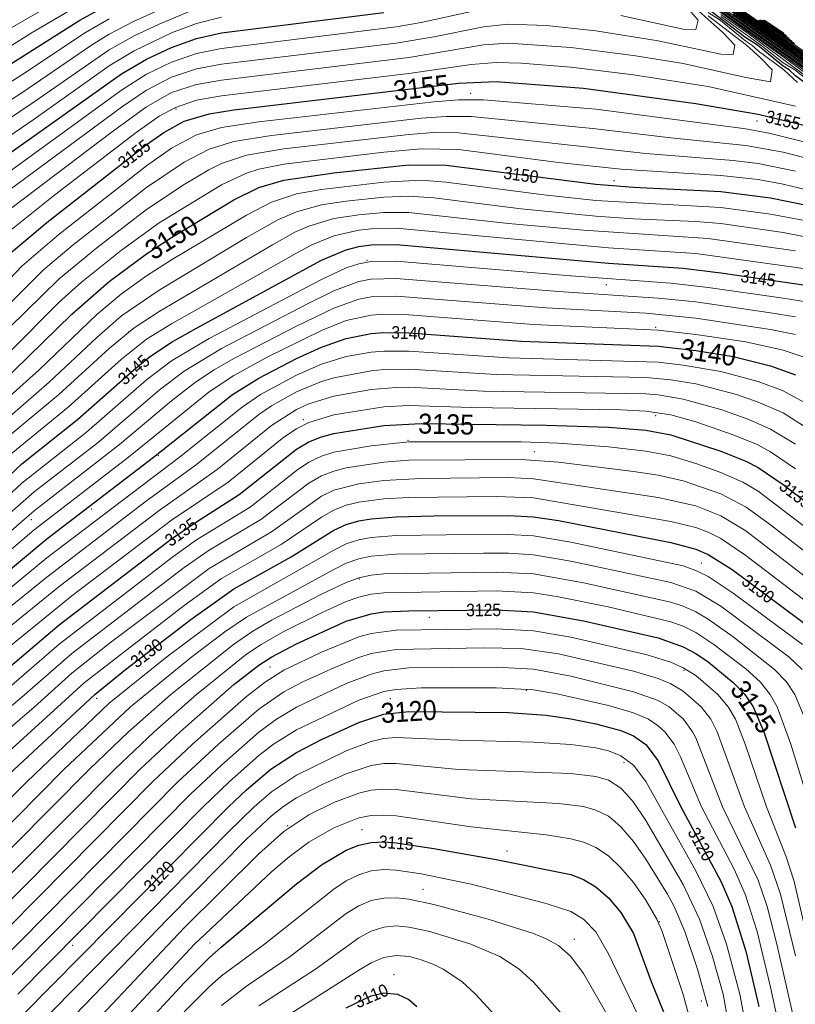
# Model space of a CAD drawing. Header units: metres. Extents: x 295850 to 310263, y 8095845 to 8104014.
# Tile 37 of 77: x 296437 to 296530, y 8096291 to 8096409. Entities that reach past the tile are written whole.
import ezdxf
from ezdxf.enums import TextEntityAlignment as Align

# ---------------------------------------------------------------- set-up
doc = ezdxf.new("R2010")
doc.units = ezdxf.units.M
for name, color, linetype, lineweight in [('C-TOPO-MAJR', 33, 'Continuous', 25), ('C-TOPO-MINR', 253, 'Continuous', 13), ('C-TOPO-PNTS', 8, 'Continuous', 9), ('C-TOPO-TEXT', 33, 'Continuous', 13), ('C-TOPO-TEXT-500', 33, 'Continuous', 13)]:
    doc.layers.add(name, color=color, linetype=linetype, lineweight=lineweight)
doc.styles.add('ARIAL', font='arial.ttf')

# ---------------------------------------------------------------- blocks, each defined once
blk = doc.blocks.new('PUNTOS_TOPOGRAFICOS')
at = {"layer": 'C-TOPO-PNTS'}
for p in [(296490.927, 8096400.628, 3154.304), (296455.538, 8096398.715, 3155.508), (296525.36, 8096397.281, 3154.53), (296508.144, 8096390.107, 3150.418), (296478.493, 8096380.543, 3143.822), (296507.223, 8096377.62, 3143.563), (296513.174, 8096372.519, 3141.108), (296449.799, 8096371.934, 3146.956), (296513.174, 8096361.891, 3135.578), (296470.841, 8096361.413, 3135.98), (296483.417, 8096358.916, 3134.002), (296453.387, 8096357.077, 3139.89), (296498.579, 8096357.587, 3133.352), (296445.371, 8096350.679, 3139.76), (296438.144, 8096349.404, 3141.606), (296518.665, 8096344.197, 3129.32), (296477.537, 8096342.284, 3126.705), (296485.968, 8096337.661, 3124.632), (296466.838, 8096331.71, 3124.33), (296516.575, 8096331.284, 3123.634), (296497.622, 8096328.893, 3120.72), (296445.973, 8096327.937, 3129.62), (296481.292, 8096327.884, 3120.348), (296523.376, 8096327.884, 3124.446), (296441.333, 8096321.507, 3128.924), (296509.348, 8096320.232, 3118.408), (296468.928, 8096312.633, 3116.875), (296477.891, 8096312.155, 3115.26), (296495.32, 8096309.605, 3115.318), (296485.188, 8096304.982, 3113.437), (296439.443, 8096304.503, 3123.99), (296513.599, 8096301.103, 3115.712), (296443.104, 8096298.286, 3120.744), (296459.612, 8096298.552, 3115.358), (296503.397, 8096298.977, 3113.152), (296481.717, 8096294.726, 3110.06), (296443.978, 8096293.734, 3118.966), (296518.665, 8096291.591, 3116.49)]:
    blk.add_point(p, dxfattribs=at)
blk = doc.blocks.new('CURVAS_NIVEL')
at = {"layer": 'C-TOPO-MAJR'}
for points, elevation in [([(296475.99, 8096290.77), (296478.99, 8096292.2), (296480.49, 8096292.57), (296482.16, 8096292.42), (296483.49, 8096291.75), (296484.48, 8096290.92)], 3110), ([(296445.54, 8096281.92), (296456.49, 8096293.78), (296459.49, 8096296.77), (296460.99, 8096298.09), (296469.99, 8096305.64), (296472.99, 8096307.92), (296475.99, 8096309.72), (296477.49, 8096310.32), (296478.99, 8096310.64), (296480.49, 8096310.7), (296481.99, 8096310.59), (296486.49, 8096309.91), (296493.99, 8096308.6), (296502.99, 8096306.76), (296504.49, 8096306.19), (296505.99, 8096305.3), (296507.49, 8096303.98), (296508.99, 8096302.22), (296510.49, 8096299.7), (296512.61, 8096293.92), (296514.49, 8096289.42)], 3115), ([(296436.99, 8096289.8), (296461.82, 8096314.92), (296463.99, 8096316.96), (296466.9, 8096319.42), (296469.99, 8096321.45), (296472.99, 8096322.98), (296477.49, 8096325.04), (296480.49, 8096326.03), (296483.49, 8096326.37), (296495.49, 8096326.22), (296499.99, 8096325.9), (296502.99, 8096325.46), (296505.99, 8096324.86), (296508.99, 8096324.06), (296510.49, 8096323.42), (296511.99, 8096322.4), (296513.49, 8096320.44), (296516.2, 8096314.92), (296520.99, 8096305.98), (296522.31, 8096302.92), (296523.99, 8096297.57), (296525.58, 8096290.92)], 3120), ([(296430.38, 8096298.42), (296451.2, 8096319.42), (296456.02, 8096323.92), (296462.49, 8096329.59), (296465.49, 8096331.92), (296467.05, 8096332.92), (296469.99, 8096334.49), (296475.99, 8096337.21), (296478.99, 8096338.11), (296480.49, 8096338.32), (296483.49, 8096338.46), (296493.99, 8096338.56), (296498.49, 8096338.35), (296504.49, 8096337.25), (296513.49, 8096335.19), (296516.49, 8096334.14), (296517.99, 8096333.33), (296519.49, 8096332.31), (296522.49, 8096329.86), (296523.87, 8096328.42), (296524.89, 8096326.92), (296526.17, 8096323.92), (296529.99, 8096312.39)], 3125), ([(296435.49, 8096318.84), (296445.75, 8096328.42), (296449.45, 8096331.42), (296457.3, 8096337.42), (296462.49, 8096341.11), (296469.35, 8096344.92), (296474.49, 8096348.14), (296475.99, 8096348.82), (296477.49, 8096349.26), (296478.99, 8096349.52), (296481.99, 8096349.76), (296486.49, 8096349.86), (296495.49, 8096349.92), (296498.49, 8096349.75), (296501.49, 8096349.3), (296514.99, 8096346.66), (296517.99, 8096345.86), (296519.49, 8096345.22), (296522.37, 8096343.42), (296532.42, 8096335.92)], 3130), ([(296433.99, 8096330.46), (296441.49, 8096336.78), (296454.99, 8096347.09), (296457.99, 8096349.16), (296463.12, 8096352.42), (296469.99, 8096357.86), (296471.49, 8096358.74), (296472.99, 8096359.35), (296474.49, 8096359.76), (296480.49, 8096360.7), (296484.99, 8096360.94), (296499.99, 8096360.76), (296507.49, 8096360.51), (296511.99, 8096360.17), (296514.99, 8096359.6), (296520.99, 8096357.62), (296523.99, 8096356.41), (296525.49, 8096355.65), (296528.49, 8096353.64), (296538.99, 8096345.61)], 3135), ([(296429.49, 8096338.37), (296439.99, 8096347.09), (296452.82, 8096356.92), (296462.3, 8096364.42), (296465.49, 8096366.4), (296469.99, 8096368.75), (296472.99, 8096370.12), (296475.99, 8096371.18), (296478.99, 8096371.77), (296480.49, 8096371.89), (296483.49, 8096371.84), (296496.99, 8096370.83), (296513.49, 8096370.25), (296517.99, 8096369.72), (296522.49, 8096369), (296526.99, 8096367.9), (296529.99, 8096366.8)], 3140), ([(296535.66, 8096401.92), (296520.99, 8096412.07)], 3140), ([(296429.89, 8096349.42), (296436.99, 8096356.11), (296443.67, 8096361.42), (296450.45, 8096367.42), (296452.31, 8096368.92), (296454.99, 8096370.73), (296457.99, 8096372.42), (296472.99, 8096380.56), (296475.99, 8096381.83), (296477.49, 8096382.2), (296478.99, 8096382.42), (296481.99, 8096382.46), (296507.49, 8096380.21), (296516.49, 8096379.6), (296520.99, 8096379.07), (296531.49, 8096377.53)], 3145), ([(296534.71, 8096401.92), (296520.99, 8096411.45)], 3145), ([(296432.49, 8096363.88), (296442.99, 8096374.07), (296447.49, 8096378), (296451.99, 8096381.35), (296454.99, 8096383.31), (296462.49, 8096387.81), (296465.49, 8096389.29), (296468.49, 8096390.2), (296474.49, 8096391.08), (296483.49, 8096392.02), (296487.99, 8096391.99), (296505.99, 8096389.71), (296510.49, 8096389.35), (296520.99, 8096388.83), (296526.99, 8096388.06), (296531.49, 8096387.14)], 3150), ([(296533.4, 8096401.92), (296519.49, 8096411.76)], 3150), ([(296435.49, 8096381.28), (296439.99, 8096385.1), (296451.92, 8096394.42), (296454.05, 8096395.92), (296456.49, 8096397.27), (296459.49, 8096398.16), (296462.49, 8096398.64), (296489.49, 8096401.82), (296493.99, 8096402.02), (296504.49, 8096401.25), (296517.99, 8096399.41), (296525.49, 8096398.12), (296532.99, 8096396.3), (296534.49, 8096396.04), (296535.48, 8096397.42), (296534.56, 8096398.92), (296533.04, 8096400.42), (296529.99, 8096402.71), (296529.23, 8096403.42), (296528.49, 8096403.88), (296525.41, 8096406.42), (296523.99, 8096407.29), (296517.99, 8096411.89)], 3155), ([(296330.49, 8096326.74), (296345.49, 8096329.15), (296352.99, 8096331.33), (296358.99, 8096332.26), (296360.49, 8096332.64), (296363.49, 8096333.94), (296367.99, 8096336.45), (296375.49, 8096340.27), (296392.9, 8096350.92), (296397.49, 8096353.92), (296401.5, 8096356.92), (296406.23, 8096361.42), (296414.84, 8096370.42), (296417.49, 8096373.74), (296426.19, 8096385.42), (296428.85, 8096388.42), (296430.99, 8096390.21), (296448.99, 8096402.96), (296451.99, 8096404.73), (296454.99, 8096406.13), (296457.99, 8096407.21), (296460.99, 8096407.89), (296480.49, 8096410.34)], 3160), ([(296336.49, 8096341.59), (296351.49, 8096341.82), (296357.49, 8096342.17), (296360.49, 8096342.75), (296363.49, 8096343.7), (296367.99, 8096345.37), (296370.99, 8096346.76), (296376.99, 8096350.3), (296382.72, 8096353.92), (296384.76, 8096355.42), (296386.52, 8096356.92), (296390.49, 8096360.55), (296394.48, 8096364.42), (296404.79, 8096374.92), (296409.99, 8096379.58), (296411.27, 8096380.92), (296417.1, 8096388.42), (296420.49, 8096392.58), (296423.49, 8096395.91), (296424.99, 8096397.22), (296427.99, 8096399.31), (296443.97, 8096409.42), (296447.49, 8096411.31)], 3165), ([(296529.84, 8096406.57), (296525.68, 8096409.42)], 3135)]:
    blk.add_lwpolyline(points, dxfattribs=dict(at, elevation=elevation))
at = {"layer": 'C-TOPO-MINR'}
for points, elevation in [([(296466.99, 8096288.61), (296477.49, 8096295.3), (296478.99, 8096296.17), (296480.49, 8096296.79), (296481.99, 8096297.04), (296483.58, 8096296.92), (296484.99, 8096296.54), (296486.49, 8096295.95), (296487.64, 8096295.42), (296489.88, 8096293.92), (296491.52, 8096292.42), (296495.65, 8096287.92)], 3111), ([(296465.49, 8096290.99), (296472.3, 8096295.42), (296477.49, 8096299.16), (296478.99, 8096299.99), (296480.49, 8096300.46), (296481.99, 8096300.6), (296483.49, 8096300.47), (296486.03, 8096299.92), (296490.94, 8096298.42), (296494.45, 8096296.92), (296496.76, 8096295.42), (296498.49, 8096293.85), (296502.99, 8096288.8)], 3112), ([(296460.99, 8096291.06), (296463.99, 8096293.37), (296469.24, 8096296.92), (296475.99, 8096302.1), (296477.49, 8096303.03), (296478.99, 8096303.65), (296480.49, 8096303.95), (296481.99, 8096303.97), (296483.49, 8096303.8), (296486.49, 8096303.18), (296493.03, 8096301.42), (296498.49, 8096299.69), (296499.99, 8096299.06), (296501.49, 8096298.23), (296502.99, 8096296.91), (296504.49, 8096294.87), (296508.99, 8096287.08)], 3113), ([(296456.49, 8096290.29), (296459.49, 8096293.28), (296460.99, 8096294.59), (296466.14, 8096298.42), (296474.49, 8096305.03), (296475.99, 8096306), (296477.49, 8096306.75), (296478.99, 8096307.21), (296480.49, 8096307.36), (296481.99, 8096307.29), (296484.99, 8096306.86), (296490.99, 8096305.6), (296499.99, 8096303.31), (296502.99, 8096302.32), (296504.49, 8096301.42), (296505.99, 8096299.88), (296507.49, 8096297.25), (296511.97, 8096287.92)], 3114), ([(296445.99, 8096285.82), (296457.73, 8096298.42), (296466.99, 8096307.09), (296469.14, 8096308.92), (296471.49, 8096310.67), (296474.49, 8096312.39), (296477.49, 8096313.57), (296478.99, 8096313.86), (296480.49, 8096313.92), (296481.99, 8096313.82), (296490.99, 8096312.51), (296499.99, 8096311.56), (296502.99, 8096311.07), (296504.49, 8096310.67), (296505.99, 8096310.04), (296507.49, 8096309.03), (296508.99, 8096307.59), (296510.49, 8096305.8), (296511.99, 8096303.71), (296513.32, 8096301.42), (296513.96, 8096299.92), (296516.49, 8096292.36), (296517.28, 8096289.42)], 3116), ([(296444.49, 8096287.63), (296456.49, 8096300.37), (296465.49, 8096309.26), (296468.49, 8096311.95), (296471.49, 8096313.93), (296474.49, 8096315.41), (296477.49, 8096316.56), (296478.99, 8096316.91), (296480.49, 8096317.04), (296481.99, 8096316.99), (296490.99, 8096315.87), (296501.49, 8096315.31), (296504.49, 8096314.94), (296505.99, 8096314.52), (296507.49, 8096313.78), (296507.94, 8096313.42), (296508.99, 8096312.52), (296510.49, 8096310.75), (296511.99, 8096308.63), (296514.59, 8096304.42), (296515.38, 8096302.92), (296516.67, 8096299.92), (296518.19, 8096295.42), (296519.43, 8096290.92)], 3117), ([(296440.02, 8096286.42), (296454.48, 8096301.42), (296463.99, 8096311.01), (296466.99, 8096313.81), (296468.49, 8096314.99), (296469.99, 8096315.97), (296472.99, 8096317.53), (296475.99, 8096318.87), (296478.99, 8096319.87), (296480.49, 8096320.1), (296481.99, 8096320.13), (296489.49, 8096319.4), (296502.99, 8096318.92), (296505.99, 8096318.57), (296507.49, 8096318.1), (296508.99, 8096317.13), (296509.66, 8096316.42), (296510.49, 8096315.47), (296511.99, 8096313.26), (296516.49, 8096305.57), (296518.43, 8096301.42), (296520.01, 8096296.92), (296521.27, 8096292.42), (296522.09, 8096287.92)], 3118), ([(296438.49, 8096288.14), (296461.83, 8096311.92), (296464.93, 8096314.92), (296466.99, 8096316.7), (296469.99, 8096318.73), (296475.99, 8096321.64), (296478.99, 8096322.77), (296480.49, 8096323.11), (296481.99, 8096323.25), (296489.49, 8096322.91), (296498.49, 8096322.68), (296502.99, 8096322.4), (296505.99, 8096322), (296507.49, 8096321.64), (296508.99, 8096321.05), (296510.49, 8096319.93), (296511.99, 8096317.94), (296517.99, 8096307.23), (296520.08, 8096302.92), (296521.68, 8096298.42), (296523.29, 8096292.42), (296524.41, 8096286.42)], 3119), ([(296436.53, 8096292.42), (296458.77, 8096314.92), (296461.92, 8096317.92), (296465.49, 8096321.08), (296467.23, 8096322.42), (296469.99, 8096324.16), (296477.49, 8096327.73), (296480.49, 8096328.75), (296481.99, 8096329.01), (296484.99, 8096329.19), (296493.99, 8096329.21), (296498.49, 8096328.95), (296501.49, 8096328.46), (296507.49, 8096327.06), (296510.49, 8096326.2), (296512.31, 8096325.42), (296513.49, 8096324.64), (296514.28, 8096323.92), (296515.4, 8096322.42), (296516.15, 8096320.92), (296518.69, 8096314.92), (296522.61, 8096307.42), (296523.94, 8096304.42), (296525.38, 8096299.92), (296526.99, 8096293.24), (296528.79, 8096284.92)], 3121), ([(296433.99, 8096292.94), (296457.26, 8096316.42), (296460.99, 8096319.93), (296465.49, 8096323.87), (296467.59, 8096325.42), (296469.99, 8096326.87), (296475.99, 8096329.71), (296478.99, 8096330.86), (296480.49, 8096331.25), (296483.49, 8096331.59), (296493.99, 8096331.7), (296498.49, 8096331.45), (296502.99, 8096330.59), (296510.49, 8096328.74), (296513.49, 8096327.67), (296514.81, 8096326.92), (296516.53, 8096325.42), (296517.61, 8096323.92), (296517.99, 8096323.18), (296521.22, 8096314.92), (296525.49, 8096306.09), (296526.57, 8096302.92), (296527.73, 8096298.42), (296530.47, 8096286.42)], 3122), ([(296433.45, 8096295.42), (296455.75, 8096317.92), (296460.62, 8096322.42), (296465.49, 8096326.65), (296468.49, 8096328.73), (296470.77, 8096329.92), (296474.49, 8096331.62), (296477.49, 8096332.84), (296478.99, 8096333.32), (296481.99, 8096333.82), (296492.49, 8096334.01), (296496.99, 8096333.92), (296501.49, 8096333.27), (296510.49, 8096331.19), (296513.49, 8096330.32), (296514.99, 8096329.7), (296516.49, 8096328.82), (296518.65, 8096326.92), (296519.79, 8096325.42), (296520.58, 8096323.92), (296523.83, 8096314.92), (296526.99, 8096307.88), (296528.19, 8096304.42), (296529.99, 8096297.01)], 3123), ([(296431.91, 8096296.92), (296452.7, 8096317.92), (296457.49, 8096322.42), (296463.99, 8096328.17), (296466.26, 8096329.92), (296468.49, 8096331.32), (296472.99, 8096333.48), (296477.49, 8096335.31), (296478.99, 8096335.73), (296481.99, 8096336.13), (296493.99, 8096336.29), (296498.49, 8096336.06), (296502.99, 8096335.27), (296511.99, 8096333.21), (296514.99, 8096332.29), (296516.49, 8096331.61), (296517.99, 8096330.67), (296520.64, 8096328.42), (296521.89, 8096326.92), (296522.77, 8096325.42), (296523.94, 8096322.42), (296526.49, 8096314.92), (296528.84, 8096308.92), (296529.8, 8096305.92), (296535.37, 8096281.92)], 3124), ([(296419.82, 8096290.92), (296448.15, 8096319.42), (296452.9, 8096323.92), (296457.99, 8096328.42), (296463.99, 8096333.24), (296465.76, 8096334.42), (296468.4, 8096335.92), (296472.99, 8096338.22), (296475.99, 8096339.58), (296477.49, 8096340.1), (296478.99, 8096340.44), (296480.49, 8096340.62), (296493.99, 8096340.84), (296498.49, 8096340.63), (296501.49, 8096340.15), (296507.46, 8096338.92), (296514.99, 8096337.14), (296516.49, 8096336.59), (296517.99, 8096335.85), (296520.17, 8096334.42), (296523.99, 8096331.48), (296525.72, 8096329.92), (296526.93, 8096328.42), (296527.76, 8096326.92), (296529.4, 8096322.42), (296531.74, 8096314.92)], 3126), ([(296417.49, 8096291.59), (296445.12, 8096319.42), (296449.8, 8096323.92), (296454.89, 8096328.42), (296462.44, 8096334.42), (296464.63, 8096335.92), (296466.99, 8096337.32), (296472.99, 8096340.44), (296475.99, 8096341.87), (296477.49, 8096342.4), (296478.99, 8096342.74), (296480.49, 8096342.91), (296493.99, 8096343.11), (296498.49, 8096342.91), (296504.49, 8096341.83), (296514.99, 8096339.51), (296516.49, 8096339.02), (296517.99, 8096338.34), (296519.49, 8096337.46), (296522.49, 8096335.31), (296527.47, 8096331.42), (296528.89, 8096329.92), (296529.88, 8096328.42), (296531.12, 8096325.42)], 3127), ([(296415.35, 8096292.42), (296442.1, 8096319.42), (296450.04, 8096326.92), (296457.43, 8096332.92), (296461.38, 8096335.92), (296463.99, 8096337.71), (296474.49, 8096343.43), (296475.99, 8096344.16), (296477.49, 8096344.69), (296478.99, 8096345.02), (296481.99, 8096345.25), (296492.49, 8096345.37), (296495.49, 8096345.37), (296498.49, 8096345.19), (296502.99, 8096344.43), (296514.99, 8096341.87), (296517.99, 8096340.82), (296520.99, 8096339.01), (296529.16, 8096332.92), (296530.78, 8096331.42)], 3128), ([(296412.32, 8096292.42), (296437.58, 8096317.92), (296447.49, 8096327.36), (296454.41, 8096332.92), (296462.49, 8096338.93), (296474.49, 8096345.74), (296475.99, 8096346.48), (296477.49, 8096346.98), (296478.99, 8096347.28), (296481.99, 8096347.51), (296487.99, 8096347.6), (296495.49, 8096347.64), (296498.49, 8096347.47), (296502.99, 8096346.71), (296516.49, 8096343.84), (296517.99, 8096343.31), (296519.49, 8096342.58), (296522.49, 8096340.58), (296530.8, 8096334.42)], 3129), ([(296433.06, 8096319.42), (296444.49, 8096329.82), (296456.49, 8096339.1), (296460.99, 8096342.34), (296468.16, 8096346.42), (296472.99, 8096349.72), (296474.49, 8096350.56), (296475.99, 8096351.13), (296477.49, 8096351.49), (296480.49, 8096351.89), (296483.49, 8096352.07), (296493.99, 8096352.19), (296498.49, 8096352.03), (296514.99, 8096349.19), (296517.99, 8096348.45), (296519.49, 8096347.89), (296520.99, 8096347.14), (296523.99, 8096345.11), (296536.01, 8096335.92)], 3131), ([(296433.26, 8096322.42), (296438.49, 8096326.88), (296442.99, 8096330.96), (296447.49, 8096334.54), (296459.49, 8096343.55), (296466.99, 8096347.95), (296472.99, 8096352.21), (296474.49, 8096352.93), (296477.49, 8096353.7), (296480.49, 8096354.1), (296484.99, 8096354.36), (296495.49, 8096354.45), (296498.49, 8096354.32), (296513.49, 8096352.08), (296517.99, 8096351.05), (296520.99, 8096349.87), (296523.99, 8096348.06), (296537.81, 8096337.42)], 3132), ([(296430.21, 8096322.42), (296436.99, 8096328.07), (296442.99, 8096333.33), (296456.49, 8096343.66), (296459.49, 8096345.75), (296465.7, 8096349.42), (296471.49, 8096353.79), (296472.99, 8096354.65), (296474.49, 8096355.24), (296475.99, 8096355.62), (296480.49, 8096356.29), (296483.49, 8096356.54), (296496.99, 8096356.64), (296501.49, 8096356.31), (296510.49, 8096355.19), (296513.49, 8096354.75), (296516.49, 8096354.07), (296520.99, 8096352.52), (296524.04, 8096350.92), (296526.99, 8096348.79), (296541.99, 8096337.12)], 3133), ([(296435.49, 8096329.26), (296441.49, 8096334.46), (296455.13, 8096344.92), (296457.99, 8096346.97), (296464.42, 8096350.92), (296469.99, 8096355.3), (296471.49, 8096356.3), (296472.99, 8096357.03), (296474.49, 8096357.51), (296478.99, 8096358.29), (296483.49, 8096358.74), (296496.99, 8096358.77), (296501.49, 8096358.6), (296507.49, 8096358.15), (296511.99, 8096357.65), (296514.99, 8096357.06), (296517.99, 8096356.16), (296520.99, 8096355.08), (296523.63, 8096353.92), (296525.49, 8096352.84), (296537.49, 8096343.65)], 3134), ([(296423.49, 8096324.39), (296442.99, 8096340.25), (296454.99, 8096349.35), (296461.8, 8096353.92), (296468.49, 8096359.33), (296469.99, 8096360.33), (296471.49, 8096361.09), (296474.49, 8096362), (296480.49, 8096362.94), (296483.49, 8096363.11), (296490.99, 8096362.86), (296508.99, 8096362.59), (296511.99, 8096362.44), (296514.99, 8096361.99), (296517.99, 8096361.17), (296522.49, 8096359.59), (296525.35, 8096358.42), (296526.99, 8096357.56), (296529.99, 8096355.49)], 3136), ([(296534.25, 8096403.42), (296525.53, 8096409.42)], 3136), ([(296421.99, 8096325.58), (296441.49, 8096341.39), (296453.49, 8096350.52), (296460.47, 8096355.42), (296466.99, 8096360.71), (296469.99, 8096362.62), (296471.49, 8096363.31), (296474.49, 8096364.23), (296478.99, 8096365.02), (296481.99, 8096365.29), (296483.49, 8096365.3), (296492.49, 8096364.84), (296511.99, 8096364.51), (296513.49, 8096364.39), (296516.49, 8096363.89), (296520.99, 8096362.62), (296524.35, 8096361.42), (296526.99, 8096360.29), (296529.99, 8096358.46)], 3137), ([(296535.99, 8096402.05), (296521.02, 8096412.42)], 3137), ([(296420.68, 8096326.92), (296439.99, 8096342.51), (296451.99, 8096351.68), (296457.99, 8096356.03), (296465.49, 8096362.02), (296466.99, 8096363.06), (296469.99, 8096364.75), (296472.99, 8096365.98), (296474.49, 8096366.43), (296478.99, 8096367.28), (296480.49, 8096367.43), (296483.49, 8096367.48), (296493.99, 8096366.83), (296511.99, 8096366.47), (296514.99, 8096366.21), (296517.99, 8096365.72), (296522.9, 8096364.42), (296525.49, 8096363.52), (296528.49, 8096362.22), (296531.49, 8096360.32)], 3138), ([(296535.99, 8096401.94), (296519.49, 8096413.39)], 3138), ([(296430.98, 8096337.42), (296439.99, 8096344.81), (296455.94, 8096356.92), (296463.47, 8096362.92), (296465.67, 8096364.42), (296469.99, 8096366.77), (296472.99, 8096368.07), (296475.99, 8096369), (296478.99, 8096369.53), (296480.49, 8096369.66), (296483.49, 8096369.66), (296495.49, 8096368.83), (296513.49, 8096368.31), (296516.49, 8096367.98), (296520.99, 8096367.21), (296525.49, 8096365.99), (296528.49, 8096364.86), (296531.49, 8096363.24)], 3139), ([(296535.85, 8096401.92), (296520.99, 8096412.2)], 3139), ([(296427.99, 8096339.27), (296438.49, 8096348.17), (296449.82, 8096356.92), (296459.49, 8096364.74), (296462.49, 8096366.73), (296466.49, 8096368.92), (296472.99, 8096372.14), (296475.99, 8096373.31), (296478.99, 8096373.98), (296480.49, 8096374.09), (296483.49, 8096374.01), (296498.49, 8096372.84), (296513.49, 8096372.18), (296517.99, 8096371.66), (296523.99, 8096370.76), (296528.49, 8096369.78), (296531.03, 8096368.92)], 3141), ([(296533.37, 8096403.42), (296520.99, 8096411.95)], 3141), ([(296426.85, 8096340.42), (296438.49, 8096350.45), (296448.75, 8096358.42), (296454.99, 8096363.67), (296457.88, 8096365.92), (296460.12, 8096367.42), (296462.49, 8096368.78), (296469.99, 8096372.66), (296474.49, 8096374.82), (296477.49, 8096375.87), (296478.99, 8096376.16), (296481.99, 8096376.25), (296499.99, 8096374.85), (296511.99, 8096374.22), (296517.99, 8096373.6), (296526.99, 8096372.26), (296529.99, 8096371.63)], 3142), ([(296533.2, 8096403.42), (296520.99, 8096411.82)], 3142), ([(296426.15, 8096341.92), (296438.49, 8096352.74), (296445.99, 8096358.56), (296453.49, 8096364.95), (296456.49, 8096367.26), (296460.99, 8096369.97), (296471.49, 8096375.4), (296474.49, 8096376.88), (296477.49, 8096378.01), (296478.99, 8096378.3), (296481.99, 8096378.38), (296501.49, 8096376.81), (296513.49, 8096376.02), (296517.99, 8096375.55), (296526.99, 8096374.26), (296529.99, 8096373.76)], 3143), ([(296535.09, 8096401.92), (296520.99, 8096411.7)], 3143), ([(296430.64, 8096347.92), (296436.99, 8096353.78), (296444.76, 8096359.92), (296451.99, 8096366.21), (296454.99, 8096368.5), (296459.49, 8096371.17), (296472.99, 8096378.27), (296475.99, 8096379.66), (296477.49, 8096380.13), (296478.99, 8096380.4), (296481.99, 8096380.45), (296502.99, 8096378.68), (296514.99, 8096377.81), (296519.49, 8096377.31), (296528.49, 8096376.01), (296531.49, 8096375.53)], 3144), ([(296534.9, 8096401.92), (296520.99, 8096411.57)], 3144), ([(296435.49, 8096357.13), (296442.57, 8096362.92), (296448.99, 8096368.7), (296451.99, 8096371.07), (296454.99, 8096372.93), (296469.99, 8096381.43), (296471.84, 8096382.42), (296474.49, 8096383.5), (296477.49, 8096384.17), (296478.99, 8096384.34), (296481.99, 8096384.42), (296507.49, 8096382.06), (296517.99, 8096381.39), (296531.49, 8096379.5)], 3146), ([(296534.53, 8096401.92), (296520.99, 8096411.32)], 3146), ([(296435.49, 8096359.48), (296441.45, 8096364.42), (296447.49, 8096369.96), (296450.49, 8096372.45), (296453.49, 8096374.42), (296467.13, 8096382.42), (296469.81, 8096383.92), (296471.49, 8096384.67), (296474.49, 8096385.56), (296477.49, 8096386.04), (296480.49, 8096386.31), (296483.49, 8096386.31), (296495.49, 8096384.99), (296504.49, 8096384.16), (296519.49, 8096383.18), (296529.99, 8096381.7)], 3147), ([(296534.26, 8096401.92), (296522.49, 8096410.11)], 3147), ([(296433.99, 8096360.49), (296440.29, 8096365.92), (296445.99, 8096371.28), (296448.99, 8096373.89), (296453.49, 8096376.98), (296463.99, 8096383.28), (296467.74, 8096385.42), (296469.99, 8096386.4), (296472.99, 8096387.21), (296475.99, 8096387.67), (296480.49, 8096388.15), (296483.49, 8096388.26), (296486.49, 8096388.08), (296496.99, 8096386.76), (296505.99, 8096385.87), (296510.49, 8096385.55), (296517.99, 8096385.22), (296520.99, 8096384.96), (296528.49, 8096383.9), (296532.99, 8096383.03)], 3148), ([(296533.97, 8096401.92), (296519.49, 8096412.12)], 3148), ([(296433.99, 8096362.87), (296439.08, 8096367.42), (296445.99, 8096374.05), (296448.99, 8096376.53), (296451.99, 8096378.68), (296454.99, 8096380.6), (296463.99, 8096385.99), (296466.99, 8096387.55), (296469.99, 8096388.54), (296472.99, 8096389.08), (296480.49, 8096389.96), (296484.99, 8096390.17), (296487.99, 8096389.96), (296499.71, 8096388.42), (296505.99, 8096387.76), (296520.99, 8096386.9), (296526.99, 8096386.1), (296531.49, 8096385.26)], 3149), ([(296533.69, 8096401.92), (296519.49, 8096411.94)], 3149), ([(296435.49, 8096369.5), (296441.49, 8096375.51), (296444.15, 8096377.92), (296448.99, 8096381.79), (296453.49, 8096385.05), (296460.99, 8096389.63), (296463.99, 8096391.03), (296465.49, 8096391.51), (296468.49, 8096392.11), (296480.49, 8096393.55), (296484.99, 8096393.96), (296489.49, 8096393.88), (296501.49, 8096392.32), (296508.99, 8096391.5), (296520.99, 8096390.75), (296525.49, 8096390.25), (296528.49, 8096389.71), (296531.49, 8096389)], 3151), ([(296533.12, 8096401.92), (296519.49, 8096411.57)], 3151), ([(296435.49, 8096372.43), (296441.49, 8096378.35), (296445.99, 8096382.04), (296451.99, 8096386.66), (296456.49, 8096389.67), (296459.46, 8096391.42), (296460.99, 8096392.17), (296463.99, 8096393.18), (296468.49, 8096393.94), (296483.49, 8096395.66), (296486.49, 8096395.9), (296489.49, 8096395.89), (296511.99, 8096393.37), (296522.49, 8096392.56), (296525.49, 8096392.2), (296529.99, 8096391.26)], 3152), ([(296534.69, 8096400.42), (296528.63, 8096404.92), (296519.49, 8096411.39)], 3152), ([(296433.99, 8096373.83), (296439.59, 8096379.42), (296443.18, 8096382.42), (296451.99, 8096389.3), (296456.49, 8096392.36), (296459.49, 8096393.92), (296462.49, 8096394.84), (296466.99, 8096395.56), (296484.99, 8096397.62), (296487.99, 8096397.84), (296490.99, 8096397.82), (296505.99, 8096396.37), (296514.99, 8096395.25), (296523.99, 8096394.36), (296528.49, 8096393.53), (296541.99, 8096390.06)], 3153), ([(296534.27, 8096400.42), (296524.13, 8096407.92), (296520.99, 8096410.07)], 3153), ([(296432.49, 8096375.17), (296436.99, 8096379.85), (296441.49, 8096383.69), (296451.99, 8096391.92), (296454.99, 8096394.04), (296457.99, 8096395.64), (296460.99, 8096396.5), (296465.49, 8096397.18), (296486.49, 8096399.6), (296489.49, 8096399.83), (296492.49, 8096399.84), (296505.99, 8096398.73), (296523.99, 8096396.37), (296526.99, 8096395.81), (296534.49, 8096393.91)], 3154), ([(296533.66, 8096400.42), (296529.9, 8096403.42), (296528.49, 8096404.29), (296525.8, 8096406.42), (296520.99, 8096409.85)], 3154), ([(296435.34, 8096383.92), (296440.96, 8096388.42), (296450.73, 8096395.92), (296453.49, 8096397.86), (296455.46, 8096398.92), (296457.99, 8096399.79), (296460.99, 8096400.32), (296483.49, 8096403), (296490.99, 8096404.08), (296493.99, 8096404.31), (296496.99, 8096404.22), (296502.99, 8096403.77), (296510.49, 8096402.83), (296519.49, 8096401.42), (296529.99, 8096399.09)], 3156), ([(296530.23, 8096401.92), (296528.57, 8096403.42), (296525.49, 8096405.71), (296524.74, 8096406.42), (296523.99, 8096406.88), (296520.93, 8096409.42), (296519.49, 8096410.33)], 3156), ([(296435.85, 8096386.92), (296447.72, 8096395.92), (296451.99, 8096399.01), (296454.99, 8096400.7), (296457.99, 8096401.69), (296460.99, 8096402.21), (296483.49, 8096404.92), (296492.49, 8096406.44), (296495.49, 8096406.63), (296502.99, 8096406.14), (296510.49, 8096405.17), (296516.49, 8096404.18), (296523.99, 8096402.51), (296526.99, 8096402.01), (296527.19, 8096403.42), (296525.74, 8096404.92), (296524.08, 8096406.42), (296519.49, 8096409.91)], 3157), ([(296434.69, 8096388.42), (296448.99, 8096398.97), (296451.99, 8096401), (296454.99, 8096402.56), (296457.99, 8096403.55), (296460.99, 8096404.1), (296481.99, 8096406.65), (296486.49, 8096407.4), (296492.49, 8096408.62), (296495.49, 8096408.93), (296499.99, 8096408.78), (296505.99, 8096408.14), (296513.49, 8096406.93), (296520.99, 8096405.31), (296522.49, 8096405.26), (296522.7, 8096406.42), (296521.25, 8096407.92), (296517.99, 8096410.79)], 3158), ([(296432.49, 8096389.05), (296448.99, 8096400.99), (296451.99, 8096402.9), (296454.99, 8096404.36), (296457.99, 8096405.39), (296460.99, 8096406), (296481.99, 8096408.61), (296484.99, 8096409.14), (296492.49, 8096410.77)], 3159), ([(296508.99, 8096409.95), (296516.49, 8096408.34), (296517.99, 8096408.28), (296518.27, 8096409.42), (296515.69, 8096412.42)], 3159), ([(296336.49, 8096330.67), (296343.99, 8096331.74), (296351.49, 8096333.27), (296358.99, 8096334.28), (296360.49, 8096334.68), (296361.99, 8096335.28), (296366.49, 8096337.63), (296372.49, 8096340.44), (296375.21, 8096341.92), (296392.32, 8096352.42), (296396.7, 8096355.42), (296400.39, 8096358.42), (296411.49, 8096369.67), (296414.49, 8096372.93), (296424.99, 8096386.83), (296426.49, 8096388.62), (296427.99, 8096390.14), (296429.55, 8096391.42), (296438.49, 8096397.5), (296447.49, 8096403.92), (296450.49, 8096405.74), (296454.99, 8096407.88), (296457.99, 8096409.02), (296460.99, 8096409.77)], 3161), ([(296339.49, 8096333.75), (296348.49, 8096335.04), (296355.99, 8096335.84), (296358.99, 8096336.3), (296360.49, 8096336.73), (296361.99, 8096337.33), (296366.49, 8096339.52), (296370.99, 8096341.47), (296374.67, 8096343.42), (296389.38, 8096352.42), (296393.75, 8096355.42), (296397.42, 8096358.42), (296400.54, 8096361.42), (296412.99, 8096374.14), (296414.9, 8096376.42), (296423.97, 8096388.42), (296426.49, 8096391.23), (296427.99, 8096392.54), (296438.49, 8096399.58), (296447.49, 8096405.85), (296450.49, 8096407.53), (296453.49, 8096408.94), (296457.99, 8096410.81)], 3162), ([(296336.49, 8096336.13), (296357.49, 8096338.05), (296360.49, 8096338.76), (296370.99, 8096343.21), (296374.14, 8096344.92), (296386.4, 8096352.42), (296390.76, 8096355.42), (296392.66, 8096356.92), (296397.54, 8096361.42), (296406.31, 8096370.42), (296412.42, 8096376.42), (296414.49, 8096378.91), (296421.67, 8096388.42), (296424.19, 8096391.42), (296425.64, 8096392.92), (296427.99, 8096394.85), (296436.99, 8096400.68), (296445.37, 8096406.42), (296447.49, 8096407.74), (296450.49, 8096409.28), (296456.49, 8096411.99)], 3163), ([(296337.99, 8096338.94), (296354.49, 8096339.82), (296357.49, 8096340.09), (296360.49, 8096340.77), (296367.99, 8096343.63), (296370.99, 8096344.97), (296373.99, 8096346.65), (296383.41, 8096352.42), (296387.74, 8096355.42), (296391.99, 8096359.03), (296396.01, 8096362.92), (296406.3, 8096373.42), (296411.49, 8096378.28), (296413.7, 8096380.92), (296420.59, 8096389.92), (296423.13, 8096392.92), (296424.99, 8096394.82), (296427.99, 8096397.09), (296436.99, 8096402.83), (296444.66, 8096407.92), (296447.49, 8096409.55)], 3164), ([(296334.99, 8096344.25), (296342.49, 8096344.26), (296349.99, 8096343.98), (296355.99, 8096344.14), (296358.99, 8096344.47), (296361.99, 8096345.13), (296366.49, 8096346.56), (296369.49, 8096347.8), (296372.49, 8096349.41), (296378.49, 8096353.09), (296381.83, 8096355.42), (296383.56, 8096356.92), (296386.51, 8096359.92), (296391.99, 8096364.98), (296403.27, 8096376.42), (296408.49, 8096380.95), (296409.99, 8096382.39), (296419.73, 8096394.42), (296421.99, 8096396.96), (296423.49, 8096398.37), (296426.49, 8096400.55), (296438.22, 8096407.92), (296443.35, 8096410.92)], 3166), ([(296346.99, 8096346.38), (296351.49, 8096346.12), (296355.99, 8096346.27), (296360.49, 8096346.84), (296363.49, 8096347.5), (296366.49, 8096348.39), (296369.49, 8096349.6), (296372.49, 8096351.23), (296376.81, 8096353.92), (296378.93, 8096355.42), (296380.69, 8096356.92), (296384.75, 8096361.42), (296390.49, 8096366.53), (296401.76, 8096377.92), (296403.99, 8096379.95), (296408.49, 8096383.69), (296410.12, 8096385.42), (296418.99, 8096396.28), (296421.99, 8096399.49), (296423.49, 8096400.73), (296426.49, 8096402.75), (296434.75, 8096407.92), (296439.96, 8096410.92)], 3167), ([(296529.52, 8096406.89), (296525.82, 8096409.42)], 3134), ([(296529.2, 8096407.21), (296525.97, 8096409.42)], 3133), ([(296528.88, 8096407.54), (296526.12, 8096409.42)], 3132), ([(296528.56, 8096407.86), (296526.26, 8096409.42)], 3131)]:
    blk.add_lwpolyline(points, dxfattribs=dict(at, elevation=elevation))
at = {"layer": 'C-TOPO-TEXT', "style": 'ARIAL', "width": 0.9}
for s, rotation, p in [('3155', 6.7847, (296484.99, 8096401.3)), ('3150', 32.5198, (296454.99, 8096383.31)), ('3140', -8.3547, (296519.49, 8096369.5)), ('3135', -1.2383, (296487.99, 8096360.88)), ('3125', -56.0244, (296524.89, 8096326.92)), ('3120', 3.6476, (296483.49, 8096326.37))]:
    blk.add_text(s, height=2.4, rotation=rotation, dxfattribs=at).set_placement(p, align=Align.MIDDLE_CENTER)
at = {"layer": 'C-TOPO-TEXT-500', "style": 'ARIAL', "width": 0.9}
for s, rotation, p in [('3155', -13.5809, (296528.49, 8096397.41)), ('3155', 37.4381, (296450.49, 8096393.33)), ('3150', -7.8311, (296496.99, 8096390.82)), ('3145', -8.2451, (296525.49, 8096378.42)), ('3140', -2.2755, (296483.49, 8096371.84)), ('3145', 41.2491, (296450.45, 8096367.42)), ('3135', -37.4582, (296529.99, 8096352.49)), ('3135', 35.8188, (296456.14, 8096347.92)), ('3130', -36.7667, (296525.49, 8096341.1)), ('3125', 0.492, (296492.49, 8096338.56)), ('3130', 37.3709, (296451.99, 8096333.38)), ('3120', -61.1926, (296518.62, 8096310.42)), ('3115', -4.2684, (296481.99, 8096310.59)), ('3120', 45.3879, (296453.49, 8096306.55)), ('3110', 23.3322, (296478.99, 8096292.2))]:
    blk.add_text(s, height=1.5, rotation=rotation, dxfattribs=at).set_placement(p, align=Align.MIDDLE_CENTER)

msp = doc.modelspace()

# ---------------------------------------------------------------- block references
at = {"layer": 'C-TOPO-MAJR'}
msp.add_blockref('CURVAS_NIVEL', (0, 0), dxfattribs=at)
at = {"layer": 'C-TOPO-PNTS'}
msp.add_blockref('PUNTOS_TOPOGRAFICOS', (0, 0), dxfattribs=at)

doc.saveas('drawing.dxf')
